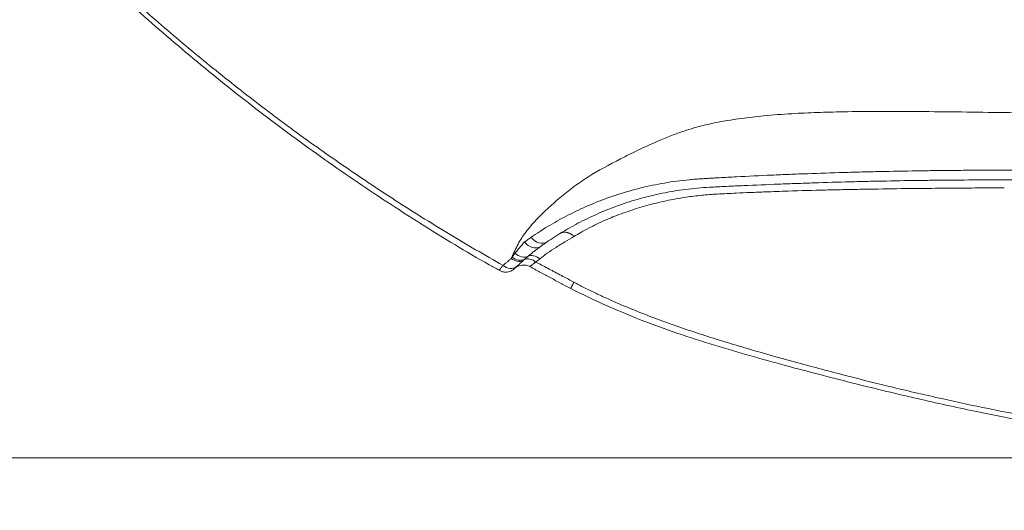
# Model space of a CAD drawing. Header units: millimetres. Extents: x -10 to 594, y 0 to 420.
# Tile 63 of 244: x 138.54 to 157.18, y 107.53 to 116.81. Entities that reach past the tile are written whole.
import ezdxf
from ezdxf.lldxf.tags import DXFTag

# ---------------------------------------------------------------- set-up
doc = ezdxf.new("R2010")
doc.units = ezdxf.units.MM
doc.layers.add('1', color=7, linetype='Continuous', true_color=0xffffff)
doc.styles.add('Calibri', font='txt')
tags = doc.linetypes.add('DASHED', pattern=[25.72, 12.86, -12.86]).pattern_tags.tags
tags[6:7] = [DXFTag(74, 4), DXFTag(75, 0), DXFTag(340, '0'), DXFTag(46, 0.0), DXFTag(50, 0.0), DXFTag(44, 0.0), DXFTag(45, 0.0)]
tags[4:5] = [DXFTag(74, 4), DXFTag(75, 0), DXFTag(340, '0'), DXFTag(46, 0.0), DXFTag(50, 0.0), DXFTag(44, 0.0), DXFTag(45, 0.0)]
doc.dimstyles.get("Standard").update_dxf_attribs({"dimtxt": 0.18, "dimasz": 0.18, "dimexe": 0.18, "dimexo": 0.0625, "dimgap": 0.09, "dimtad": 0, "dimtih": 1, "dimtoh": 1, "dimdec": 4, "dimzin": 0, "dimdsep": 46, "dimtxsty": 'Standard', "dimcen": 0.09, "dimadec": 0, "dimazin": 0, "dimtfac": 1, "dimtdec": 4, "dimtofl": 0, "dimtmove": 0, "dimatfit": 3, "dimfxl": 0, "dimtolj": 1, "dimtzin": 0, "dimarcsym": 0})

# ---------------------------------------------------------------- blocks, each defined once
blk = doc.blocks.new('_U1')
at = {"layer": '1', "color": 18, "lineweight": 13}
for p, q in [((127.756, 127.249), (103.652, 127.249)), ((105.652, 127.249), (105.652, 105.341)), ((276.788, 108.518), (103.652, 108.518))]:
    blk.add_line(p, q, dxfattribs=at)
at = {"layer": '1', "color": 18}
for points in [[(105.652, 127.249), (106.589, 123.749), (104.714, 123.749)], [(105.652, 108.518), (104.714, 112.018), (106.589, 112.018)]]:
    blk.add_solid(points, dxfattribs=at)
at = {"layer": '1', "color": 18, "linetype": 'Continuous', "lineweight": 13, "char_height": 3.5, "attachment_point": 7, "rotation": 90, "line_spacing_factor": 1.399613, "style": 'Calibri'}
for s, insert in [('\\fCalibri|b0|i0;\\W1.0000;0.37', (108.992, 94.546)), ('\\fCalibri|b0|i0;\\W1.0000;FWD TIE DOWN', (108.992, 55.756))]:
    blk.add_mtext(s, dxfattribs=dict(at, insert=insert))
blk = doc.blocks.new('_U5')
at = {"layer": '1', "color": 18, "lineweight": 13}
for p, q in [((130.423, 152.166), (67.065, 152.166)), ((69.065, 152.166), (69.065, 136.568)), ((69.065, 108.518), (69.065, 124.115)), ((276.788, 108.518), (67.065, 108.518))]:
    blk.add_line(p, q, dxfattribs=at)
at = {"layer": '1', "color": 18}
for points in [[(69.065, 152.166), (70.003, 148.666), (68.127, 148.666)], [(69.065, 108.518), (68.127, 112.018), (70.003, 112.018)]]:
    blk.add_solid(points, dxfattribs=at)
at = {"layer": '1', "color": 18, "linetype": 'Continuous', "lineweight": 13, "insert": (72.405, 125.773), "char_height": 3.5, "attachment_point": 7, "rotation": 90, "line_spacing_factor": 1.399613, "style": 'Calibri'}
blk.add_mtext('\\fCalibri|b0|i0;\\W1.0000;0.87', dxfattribs=at)
blk = doc.blocks.new('_U7')
at = {"layer": '1', "color": 18, "lineweight": 13}
for p, q in [((150.653, 146.176), (84.003, 146.176)), ((86.003, 146.176), (86.003, 105.175)), ((276.788, 108.518), (84.003, 108.518))]:
    blk.add_line(p, q, dxfattribs=at)
at = {"layer": '1', "color": 18}
for points in [[(86.003, 146.176), (86.941, 142.676), (85.065, 142.676)], [(86.003, 108.518), (85.065, 112.018), (86.941, 112.018)]]:
    blk.add_solid(points, dxfattribs=at)
at = {"layer": '1', "color": 18, "linetype": 'Continuous', "lineweight": 13, "char_height": 3.5, "attachment_point": 7, "rotation": 90, "line_spacing_factor": 1.399613, "style": 'Calibri'}
for s, insert in [('\\fCalibri|b0|i0;\\W1.0000;0.75', (89.343, 94.38)), ('\\fCalibri|b0|i0;\\W1.0000;BOW DEFLATED', (89.343, 55.922))]:
    blk.add_mtext(s, dxfattribs=dict(at, insert=insert))
blk = doc.blocks.new('_U8')
at = {"layer": '1', "color": 18, "lineweight": 13}
for p, q in [((209.046, 155.046), (47.065, 155.046)), ((49.065, 155.046), (49.065, 138.008)), ((49.065, 108.518), (49.065, 125.555)), ((276.788, 108.518), (47.065, 108.518))]:
    blk.add_line(p, q, dxfattribs=at)
at = {"layer": '1', "color": 18}
for points in [[(49.065, 155.046), (50.003, 151.546), (48.127, 151.546)], [(49.065, 108.518), (48.127, 112.018), (50.003, 112.018)]]:
    blk.add_solid(points, dxfattribs=at)
at = {"layer": '1', "color": 18, "linetype": 'Continuous', "lineweight": 13, "insert": (52.405, 127.213), "char_height": 3.5, "attachment_point": 7, "rotation": 90, "line_spacing_factor": 1.399613, "style": 'Calibri'}
blk.add_mtext('\\fCalibri|b0|i0;\\W1.0000;0.93', dxfattribs=at)
blk = doc.blocks.new('_U15')
at = {"layer": '1', "color": 18, "lineweight": 13}
for p, q in [((126.104, 132.088), (126.104, 74.479)), ((291.43, 114.789), (291.43, 74.479)), ((126.104, 76.479), (173.379, 76.479)), ((291.43, 76.479), (244.155, 76.479))]:
    blk.add_line(p, q, dxfattribs=at)
at = {"layer": '1', "color": 18}
for points in [[(126.104, 76.479), (129.604, 77.416), (129.604, 75.541)], [(291.43, 76.479), (287.93, 75.541), (287.93, 77.416)]]:
    blk.add_solid(points, dxfattribs=at)
at = {"layer": '1', "color": 18, "linetype": 'Continuous', "lineweight": 13, "char_height": 3.5, "attachment_point": 7, "line_spacing_factor": 1.399613, "style": 'Calibri'}
for s, insert in [('\\fCalibri|b0|i0;\\W1.0000;3.31', (175.065, 73.481)), ('\\fCalibri|b0|i0;\\W1.0000;DEFLATED TUBE LENGTH', (188.018, 73.481))]:
    blk.add_mtext(s, dxfattribs=dict(at, insert=insert))

msp = doc.modelspace()

# ---------------------------------------------------------------- linework, layer by layer
at = {"layer": '1', "color": 155, "linetype": 'DASHED', "lineweight": 13}
msp.add_line((147.894, 112.09), (147.917, 112.12), dxfattribs=at)
at = {"layer": '1', "color": 155, "linetype": 'Continuous', "lineweight": 18}
msp.add_arc((148.079, 111.92), 0.25, 61.0442, 132.7164, dxfattribs=at)
at = {"layer": '1', "color": 155, "linetype": 'Continuous', "lineweight": 13}
msp.add_ellipse((147.784, 112.328), major_axis=(0.165, -0.188), ratio=0.742837, start_param=4.965723, end_param=6.21859, dxfattribs=at)
for points, knots in [([(147.69, 112.163), (147.342, 112.359), (146.998, 112.559), (146.317, 112.971), (145.641, 113.393), (144.648, 114.057), (143.999, 114.519), (143.637, 114.785), (143.597, 114.814), (143.517, 114.874), (143.397, 114.963), (143.278, 115.053), (143.04, 115.234), (142.882, 115.355), (142.411, 115.723), (141.791, 116.224), (141.187, 116.742), (140.74, 117.138), (140.517, 117.338), (140.297, 117.541), (140.151, 117.676), (140.078, 117.744), (140.006, 117.813)], [0, 0, 0, 0, 0.125, 0.125, 0.25, 0.375, 0.5, 0.5, 0.515625, 0.515625, 0.53125, 0.5625, 0.5625, 0.625, 0.625, 0.75, 0.875, 0.875, 0.9375, 0.96875, 0.96875, 1, 1, 1, 1]), ([(202.531, 113.91), (202.346, 113.91), (201.739, 113.912), (200.516, 113.918), (198.219, 113.93), (195.062, 113.957), (191.222, 114.004), (187.341, 114.067), (183.457, 114.149), (179.613, 114.253), (176.457, 114.361), (173.985, 114.46), (171.585, 114.561), (168.67, 114.689), (165.275, 114.833), (161.985, 114.953), (159.3, 115.023), (157.437, 115.053), (156.36, 115.067), (155.58, 115.076), (154.831, 115.079), (154.195, 115.073), (153.635, 115.059), (153.134, 115.036), (152.654, 115), (152.06, 114.933), (151.522, 114.833), (151.105, 114.706), (150.863, 114.617), (150.627, 114.522), (150.323, 114.383), (149.885, 114.166), (149.463, 113.947), (149.083, 113.696), (148.824, 113.493), (148.585, 113.287), (148.365, 113.078), (148.198, 112.894), (148.082, 112.743), (148.004, 112.626), (147.941, 112.505), (147.888, 112.393), (147.856, 112.322), (147.844, 112.294)], [0, 0, 0, 0, 0.009368, 0.030758, 0.061978, 0.125695, 0.190782, 0.256699, 0.322812, 0.388471, 0.45307, 0.484822, 0.516159, 0.577487, 0.637089, 0.69545, 0.753663, 0.783261, 0.798307, 0.813588, 0.826911, 0.840471, 0.849639, 0.858899, 0.869288, 0.877624, 0.894118, 0.902377, 0.904989, 0.910623, 0.918835, 0.926993, 0.943262, 0.951423, 0.959334, 0.967171, 0.974904, 0.982539, 0.986609, 0.990101, 0.993855, 0.997585, 1, 1, 1, 1]), ([(156.925, 113.965), (156.807, 113.965), (156.69, 113.964), (156.455, 113.963), (156.338, 113.962), (156.104, 113.96), (155.987, 113.959), (155.812, 113.956), (155.754, 113.956), (155.637, 113.954), (155.579, 113.953), (155.288, 113.948), (154.941, 113.942), (154.595, 113.934), (154.364, 113.928), (154.249, 113.925), (153.905, 113.915), (153.677, 113.907), (153.336, 113.895), (153.223, 113.891), (152.997, 113.882), (152.885, 113.877), (152.549, 113.862), (152.327, 113.851), (152.053, 113.837), (151.999, 113.834), (151.89, 113.828), (151.836, 113.825), (151.754, 113.821), (151.727, 113.819), (151.673, 113.816), (151.647, 113.815), (151.606, 113.812), (151.593, 113.811), (151.566, 113.81), (151.553, 113.809), (151.512, 113.807), (151.486, 113.805), (151.459, 113.803)], [0, 0, 0, 0, 0.0625, 0.0625, 0.125, 0.125, 0.1875, 0.1875, 0.21875, 0.21875, 0.25, 0.25, 0.375, 0.4375, 0.4375, 0.5, 0.5, 0.625, 0.625, 0.6875, 0.6875, 0.75, 0.75, 0.875, 0.875, 0.90625, 0.90625, 0.9375, 0.9375, 0.953125, 0.953125, 0.96875, 0.96875, 0.976562, 0.976562, 0.984375, 0.984375, 1, 1, 1, 1]), ([(172.07, 113.652), (171.907, 113.659), (171.744, 113.666), (171.419, 113.68), (171.257, 113.687), (170.77, 113.706), (170.447, 113.719), (169.477, 113.756), (168.833, 113.778), (167.549, 113.819), (166.909, 113.838), (165.635, 113.871), (165, 113.886), (163.736, 113.912), (163.106, 113.923), (162.166, 113.937), (161.853, 113.941), (161.502, 113.945), (161.463, 113.946), (161.385, 113.946), (161.268, 113.948), (161.151, 113.949), (160.917, 113.951), (160.762, 113.953), (160.296, 113.957), (159.986, 113.959), (159.369, 113.963), (159.061, 113.964), (158.601, 113.966), (158.448, 113.966), (158.142, 113.967), (157.989, 113.967), (157.684, 113.967), (157.532, 113.967), (157.228, 113.966), (157.076, 113.966), (156.925, 113.965)], [0, 0, 0, 0, 0.03125, 0.03125, 0.0625, 0.0625, 0.125, 0.125, 0.25, 0.25, 0.375, 0.375, 0.5, 0.5, 0.625, 0.625, 0.6875, 0.6875, 0.695313, 0.695313, 0.703125, 0.71875, 0.71875, 0.75, 0.75, 0.8125, 0.8125, 0.875, 0.875, 0.90625, 0.90625, 0.9375, 0.9375, 0.96875, 0.96875, 1, 1, 1, 1]), ([(151.459, 113.803), (151.449, 113.803), (151.439, 113.802), (151.418, 113.801), (151.388, 113.799), (151.317, 113.794), (151.256, 113.789), (151.136, 113.777), (151.057, 113.768), (150.9, 113.748), (150.823, 113.736), (150.669, 113.709), (150.593, 113.695), (150.368, 113.648), (150.221, 113.611), (150.006, 113.55), (149.935, 113.528), (149.794, 113.483), (149.725, 113.459), (149.623, 113.422), (149.589, 113.409), (149.521, 113.383), (149.488, 113.37), (149.388, 113.33), (149.323, 113.303), (149.13, 113.218), (149.006, 113.158), (148.767, 113.033), (148.652, 112.969), (148.486, 112.869), (148.432, 112.835), (148.326, 112.766), (148.274, 112.731), (148.223, 112.697)], [0, 0, 0, 0, 0.007812, 0.007812, 0.015625, 0.03125, 0.0625, 0.0625, 0.125, 0.125, 0.1875, 0.1875, 0.25, 0.25, 0.375, 0.375, 0.4375, 0.4375, 0.5, 0.5, 0.53125, 0.53125, 0.5625, 0.5625, 0.625, 0.625, 0.75, 0.75, 0.875, 0.875, 0.9375, 0.9375, 1, 1, 1, 1]), ([(149.031, 112.71), (149.075, 112.736), (149.168, 112.791), (149.311, 112.869), (149.464, 112.945), (149.663, 113.037), (149.934, 113.147), (150.273, 113.26), (150.636, 113.358), (150.931, 113.418), (151.155, 113.454), (151.302, 113.474), (151.449, 113.49), (151.596, 113.504), (151.694, 113.51), (151.743, 113.513)], [0, 0, 0, 0, 0.05958, 0.125712, 0.185332, 0.251816, 0.369321, 0.503062, 0.63028, 0.758209, 0.807718, 0.856651, 0.905005, 0.952787, 1, 1, 1, 1]), ([(151.743, 113.513), (151.863, 113.519), (152.072, 113.53), (152.377, 113.543), (152.632, 113.553), (152.87, 113.562), (153.247, 113.576), (153.663, 113.587), (154.115, 113.597), (154.564, 113.605), (155.126, 113.615), (155.758, 113.621), (156.31, 113.626), (156.767, 113.629), (157.049, 113.631), (157.177, 113.632)], [0, 0, 0, 0, 0.067272, 0.116624, 0.170089, 0.20931, 0.250021, 0.380592, 0.440928, 0.500577, 0.629204, 0.751087, 0.847459, 0.930433, 1, 1, 1, 1]), ([(148.097, 112.606), (148.089, 112.597), (148.081, 112.589), (148.069, 112.576), (148.065, 112.572), (148.058, 112.563), (148.054, 112.559), (148.035, 112.537), (148.02, 112.519), (147.997, 112.493), (147.99, 112.484), (147.975, 112.465), (147.968, 112.456), (147.946, 112.429), (147.931, 112.41), (147.916, 112.392)], [0, 0, 0, 0, 0.125, 0.125, 0.1875, 0.1875, 0.25, 0.25, 0.5, 0.5, 0.625, 0.625, 0.75, 0.75, 1, 1, 1, 1]), ([(148.223, 112.697), (148.213, 112.689), (148.202, 112.682), (148.181, 112.667), (148.17, 112.659), (148.149, 112.644), (148.138, 112.636), (148.118, 112.621), (148.107, 112.613), (148.097, 112.606)], [0, 0, 0, 0, 0.25, 0.25, 0.5, 0.5, 0.75, 0.75, 1, 1, 1, 1]), ([(148.393, 112.516), (148.351, 112.49), (148.295, 112.485), (148.187, 112.518), (148.134, 112.556), (148.097, 112.606)], [0, 0, 0, 0, 0.5, 0.5, 1, 1, 1, 1]), ([(148.522, 112.607), (148.48, 112.578), (148.424, 112.572), (148.314, 112.605), (148.261, 112.644), (148.223, 112.697)], [0, 0, 0, 0, 0.5, 0.5, 1, 1, 1, 1]), ([(148.383, 112.285), (148.43, 112.321), (148.529, 112.398), (148.664, 112.486), (148.778, 112.557), (148.89, 112.626), (148.975, 112.676), (149.031, 112.71)], [0, 0, 0, 0, 0.23416, 0.494376, 0.625537, 0.748929, 1, 1, 1, 1]), ([(148.393, 112.516), (148.404, 112.523), (148.414, 112.531), (148.43, 112.543), (148.435, 112.546), (148.443, 112.552), (148.447, 112.555), (148.451, 112.558), (148.454, 112.56), (148.455, 112.561), (148.459, 112.563), (148.462, 112.565), (148.468, 112.569), (148.476, 112.575), (148.484, 112.58), (148.5, 112.592), (148.511, 112.599), (148.522, 112.607)], [0, 0, 0, 0, 0.25, 0.25, 0.375, 0.375, 0.4375, 0.46875, 0.46875, 0.5, 0.5, 0.5625, 0.5625, 0.625, 0.75, 0.75, 1, 1, 1, 1]), ([(148.162, 112.336), (148.127, 112.319), (148.084, 112.315), (147.997, 112.335), (147.953, 112.359), (147.916, 112.392)], [0, 0, 0, 0, 0.5, 0.5, 1, 1, 1, 1]), ([(148.162, 112.336), (148.181, 112.351), (148.2, 112.367), (148.239, 112.398), (148.258, 112.413), (148.296, 112.443), (148.316, 112.458), (148.345, 112.48), (148.354, 112.487), (148.374, 112.501), (148.383, 112.509), (148.393, 112.516)], [0, 0, 0, 0, 0.25, 0.25, 0.5, 0.5, 0.75, 0.75, 0.875, 0.875, 1, 1, 1, 1]), ([(147.844, 112.294), (147.838, 112.289), (147.831, 112.283), (147.819, 112.272), (147.806, 112.261), (147.787, 112.244), (147.774, 112.234), (147.762, 112.223), (147.755, 112.217), (147.742, 112.206), (147.735, 112.201), (147.716, 112.185), (147.703, 112.174), (147.69, 112.163)], [0, 0, 0, 0, 0.125, 0.125, 0.25, 0.375, 0.5, 0.5, 0.625, 0.625, 0.75, 0.75, 1, 1, 1, 1]), ([(148.068, 112.252), (148.036, 112.238), (147.998, 112.235), (147.919, 112.249), (147.879, 112.268), (147.844, 112.294)], [0, 0, 0, 0, 0.5, 0.5, 1, 1, 1, 1]), ([(148.09, 112.273), (148.058, 112.259), (148.018, 112.255), (147.938, 112.271), (147.897, 112.29), (147.861, 112.317)], [0, 0, 0, 0, 0.5, 0.5, 1, 1, 1, 1]), ([(148.313, 112.226), (148.278, 112.253), (148.238, 112.273), (148.16, 112.29), (148.122, 112.287), (148.09, 112.273)], [0, 0, 0, 0, 0.5, 0.5, 1, 1, 1, 1]), ([(148.162, 112.336), (148.193, 112.35), (148.23, 112.352), (148.308, 112.335), (148.348, 112.314), (148.383, 112.285)], [0, 0, 0, 0, 0.5, 0.5, 1, 1, 1, 1]), ([(148.2, 112.139), (148.2, 112.139), (148.2, 112.139), (148.2, 112.139), (148.201, 112.139), (148.201, 112.139), (148.202, 112.14), (148.202, 112.14), (148.203, 112.141), (148.205, 112.143), (148.21, 112.147), (148.213, 112.15), (148.22, 112.156), (148.224, 112.159), (148.23, 112.164), (148.231, 112.165), (148.233, 112.167), (148.235, 112.168), (148.239, 112.172), (148.241, 112.174), (148.25, 112.181), (148.257, 112.186), (148.271, 112.196), (148.279, 112.202), (148.291, 112.211), (148.297, 112.215), (148.305, 112.22), (148.309, 112.223), (148.311, 112.224), (148.312, 112.225), (148.313, 112.225), (148.313, 112.225), (148.313, 112.226), (148.313, 112.226), (148.313, 112.226)], [0, 0, 0, 0, 0.000125, 0.000125, 0.062617, 0.093863, 0.093863, 0.125109, 0.125109, 0.250094, 0.250094, 0.375078, 0.375078, 0.500062, 0.500062, 0.531309, 0.531309, 0.562555, 0.562555, 0.625047, 0.625047, 0.750031, 0.750031, 0.875016, 0.875016, 0.937508, 0.968754, 0.984377, 0.992188, 0.996094, 0.998047, 0.999024, 0.999024, 1, 1, 1, 1]), ([(149.031, 111.844), (148.962, 111.881), (148.815, 111.959), (148.592, 112.077), (148.422, 112.168), (148.33, 112.217), (148.313, 112.226)], [0, 0, 0, 0, 0.289098, 0.616022, 0.929362, 1, 1, 1, 1]), ([(147.69, 112.163), (147.684, 112.155), (147.678, 112.148), (147.671, 112.14), (147.67, 112.138), (147.667, 112.135), (147.666, 112.133), (147.662, 112.129), (147.66, 112.125), (147.653, 112.117), (147.644, 112.106), (147.637, 112.097), (147.632, 112.091), (147.63, 112.088), (147.628, 112.085), (147.627, 112.084), (147.626, 112.083), (147.623, 112.079), (147.621, 112.076), (147.618, 112.072), (147.616, 112.069), (147.615, 112.068), (147.615, 112.068)], [0, 0, 0, 0, 0.125016, 0.125016, 0.15627, 0.15627, 0.187523, 0.187523, 0.250031, 0.250031, 0.375047, 0.500063, 0.500063, 0.56257, 0.593824, 0.593824, 0.625078, 0.625078, 0.750094, 0.750094, 0.875109, 1, 1, 1, 1]), ([(177.531, 108.621), (177.441, 108.622), (177.249, 108.626), (176.943, 108.628), (176.665, 108.629), (176.399, 108.629), (176.094, 108.629), (175.55, 108.628), (174.791, 108.625), (173.581, 108.616), (172.069, 108.601), (170.264, 108.581), (168.76, 108.567), (167.557, 108.562), (166.354, 108.562), (164.849, 108.573), (163.341, 108.621), (162.287, 108.69), (161.787, 108.733), (161.486, 108.763), (161.017, 108.81), (160.316, 108.889), (159.397, 109.009), (158.523, 109.143), (157.335, 109.352), (156.158, 109.597), (154.982, 109.873), (154.091, 110.097), (153.232, 110.326), (152.361, 110.571), (151.511, 110.829), (150.663, 111.118), (150.037, 111.367), (149.63, 111.548), (149.423, 111.645), (149.226, 111.742), (149.093, 111.811), (149.031, 111.844)], [0, 0, 0, 0, 0.009337, 0.019881, 0.031637, 0.038059, 0.047421, 0.063187, 0.094383, 0.126064, 0.188776, 0.251477, 0.314205, 0.345575, 0.376942, 0.439614, 0.502135, 0.533352, 0.548955, 0.554017, 0.564554, 0.597764, 0.626904, 0.660381, 0.689224, 0.751626, 0.784653, 0.814124, 0.846605, 0.8766, 0.907628, 0.938488, 0.969185, 0.977268, 0.984532, 0.992772, 1, 1, 1, 1])]:
    msp.add_open_spline(points, degree=3, knots=knots, dxfattribs=at)
at = {"layer": '1', "color": 155, "linetype": 'Continuous', "lineweight": 18}
for points, knots in [([(139.956, 117.747), (140.014, 117.691), (140.434, 117.282), (141.251, 116.559), (142.412, 115.587), (143.614, 114.663), (144.851, 113.78), (146.124, 112.951), (147.049, 112.383), (147.554, 112.105), (147.617, 112.071)], [0, 0, 0, 0, 0.025452, 0.184042, 0.342067, 0.500694, 0.659768, 0.818898, 0.977547, 1, 1, 1, 1]), ([(151.601, 113.643), (151.628, 113.644), (151.655, 113.645), (151.708, 113.648), (151.735, 113.649), (151.788, 113.652), (151.815, 113.653), (151.868, 113.656), (151.895, 113.657), (151.976, 113.661), (152.03, 113.664), (152.138, 113.669), (152.192, 113.671), (152.464, 113.683), (152.685, 113.692), (153.018, 113.705), (153.129, 113.709), (153.353, 113.717), (153.466, 113.721), (153.804, 113.732), (154.031, 113.739), (154.372, 113.748), (154.487, 113.75), (154.715, 113.756), (154.83, 113.758), (155.174, 113.765), (155.461, 113.77), (155.75, 113.773), (155.865, 113.775), (155.923, 113.775), (156.097, 113.777), (156.213, 113.778), (156.561, 113.78), (156.794, 113.781), (157.027, 113.781)], [0, 0, 0, 0, 0.015625, 0.015625, 0.03125, 0.03125, 0.046875, 0.046875, 0.0625, 0.0625, 0.09375, 0.09375, 0.125, 0.125, 0.25, 0.25, 0.3125, 0.3125, 0.375, 0.375, 0.5, 0.5, 0.5625, 0.5625, 0.625, 0.625, 0.75, 0.78125, 0.78125, 0.8125, 0.8125, 0.875, 0.875, 1, 1, 1, 1]), ([(157.027, 113.781), (157.178, 113.781), (157.33, 113.781), (157.633, 113.781), (157.784, 113.781), (158.24, 113.78), (158.545, 113.778), (159.156, 113.775), (159.463, 113.773), (160.078, 113.768), (160.387, 113.766), (160.851, 113.761), (161.083, 113.758), (161.355, 113.755), (161.471, 113.753), (161.549, 113.752), (161.588, 113.752), (161.938, 113.747), (162.249, 113.742), (163.187, 113.727), (164.441, 113.703), (165.706, 113.672), (166.976, 113.637), (167.613, 113.617), (168.892, 113.574), (169.534, 113.551), (170.5, 113.513), (170.823, 113.5), (171.307, 113.48), (171.469, 113.473), (171.793, 113.459), (171.955, 113.452), (172.117, 113.444)], [0, 0, 0, 0, 0.03125, 0.03125, 0.0625, 0.0625, 0.125, 0.125, 0.1875, 0.1875, 0.25, 0.25, 0.28125, 0.296875, 0.304688, 0.304688, 0.3125, 0.3125, 0.375, 0.375, 0.5, 0.625, 0.625, 0.75, 0.75, 0.875, 0.875, 0.9375, 0.9375, 0.96875, 0.96875, 1, 1, 1, 1]), ([(148.522, 112.607), (148.618, 112.672), (148.719, 112.737), (148.928, 112.862), (149.037, 112.923), (149.264, 113.04), (149.382, 113.096), (149.565, 113.176), (149.627, 113.202), (149.721, 113.239), (149.753, 113.252), (149.818, 113.276), (149.85, 113.288), (149.947, 113.323), (150.013, 113.345), (150.147, 113.388), (150.214, 113.408), (150.42, 113.465), (150.56, 113.499), (150.775, 113.543), (150.847, 113.557), (150.994, 113.581), (151.068, 113.592), (151.217, 113.611), (151.293, 113.62), (151.446, 113.633), (151.523, 113.639), (151.601, 113.643)], [0, 0, 0, 0, 0.125, 0.125, 0.25, 0.25, 0.375, 0.375, 0.4375, 0.4375, 0.46875, 0.46875, 0.5, 0.5, 0.5625, 0.5625, 0.625, 0.625, 0.75, 0.75, 0.8125, 0.8125, 0.875, 0.875, 0.9375, 0.9375, 1, 1, 1, 1]), ([(147.939, 112.133), (147.944, 112.137), (147.953, 112.146), (147.963, 112.155), (147.977, 112.168), (147.988, 112.178), (148.009, 112.198), (148.02, 112.208), (148.043, 112.23), (148.055, 112.241), (148.068, 112.252)], [0, 0, 0, 0, 0.125, 0.25, 0.25, 0.5, 0.5, 0.75, 0.75, 1, 1, 1, 1]), ([(148.313, 112.226), (148.313, 112.226), (148.313, 112.226), (148.313, 112.225), (148.313, 112.225), (148.312, 112.225), (148.311, 112.224), (148.309, 112.223), (148.305, 112.22), (148.3, 112.216), (148.295, 112.213), (148.291, 112.211), (148.289, 112.209), (148.278, 112.202), (148.271, 112.196), (148.257, 112.186), (148.25, 112.181), (148.238, 112.171), (148.233, 112.167), (148.227, 112.162), (148.225, 112.161), (148.224, 112.159), (148.223, 112.158), (148.222, 112.158), (148.22, 112.156), (148.218, 112.154), (148.213, 112.15), (148.207, 112.145), (148.203, 112.141), (148.201, 112.139), (148.2, 112.139), (148.2, 112.139)], [0, 0, 0, 0, 0.000977, 0.000977, 0.001953, 0.003907, 0.007813, 0.015627, 0.031254, 0.062508, 0.093762, 0.093762, 0.125016, 0.125016, 0.250031, 0.250031, 0.375047, 0.375047, 0.500063, 0.500063, 0.531316, 0.546943, 0.546943, 0.56257, 0.56257, 0.625078, 0.625078, 0.750094, 0.875109, 0.875109, 1, 1, 1, 1]), ([(147.617, 112.071), (147.632, 112.06), (147.669, 112.042), (147.73, 112.033), (147.788, 112.039), (147.834, 112.053), (147.868, 112.071), (147.891, 112.088), (147.904, 112.098), (147.909, 112.103), (147.91, 112.104)], [0, 0, 0, 0, 0.172554, 0.38813, 0.569953, 0.722175, 0.844338, 0.93436, 0.990925, 1, 1, 1, 1]), ([(147.909, 112.103), (147.909, 112.103), (147.909, 112.103), (147.911, 112.105), (147.912, 112.106), (147.913, 112.108), (147.914, 112.108), (147.915, 112.109), (147.916, 112.11), (147.919, 112.113), (147.922, 112.116), (147.927, 112.121), (147.928, 112.122), (147.93, 112.124), (147.931, 112.125), (147.934, 112.128), (147.937, 112.13), (147.939, 112.133)], [0, 0, 0, 0, 0.25, 0.25, 0.375, 0.375, 0.4375, 0.4375, 0.5, 0.5, 0.75, 0.75, 0.8125, 0.8125, 0.875, 0.875, 1, 1, 1, 1]), ([(148.97, 111.726), (149.435, 111.492), (150.355, 111.08), (151.753, 110.622), (153.083, 110.251), (154.335, 109.925), (155.504, 109.643), (156.587, 109.404), (157.612, 109.2), (158.573, 109.032), (159.463, 108.898), (160.245, 108.796), (160.966, 108.714), (161.78, 108.63), (162.784, 108.548), (164.025, 108.477), (165.445, 108.423), (167.044, 108.383), (168.809, 108.351), (170.739, 108.33), (172.836, 108.315), (175.119, 108.31), (176.703, 108.302), (177.527, 108.297)], [0, 0, 0, 0, 0.053735, 0.104312, 0.151993, 0.196679, 0.238143, 0.276398, 0.311455, 0.346325, 0.377347, 0.404532, 0.427972, 0.452491, 0.489225, 0.532116, 0.581148, 0.636316, 0.697604, 0.763802, 0.83608, 0.914684, 1, 1, 1, 1])]:
    msp.add_open_spline(points, degree=3, knots=knots, dxfattribs=at)
at = {"layer": '1', "color": 155, "linetype": 'DASHED', "lineweight": 13}
msp.add_open_spline([(151.601, 113.643), (151.601, 113.643), (151.602, 113.643), (151.603, 113.643)], degree=3, dxfattribs=at)
at = {"layer": '1', "color": 155, "linetype": 'Continuous', "lineweight": 13}
for points, weights, degree in [([(148.778, 112.772), (148.894, 112.843), (149.031, 112.71)], [1, 0.82161606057, 1], 2), ([(148.97, 111.726), (149.031, 111.844)], [0.878308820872, 1], 1)]:
    msp.add_rational_spline(points, weights, degree=degree, dxfattribs=at)
for points in [[(147.916, 112.392), (147.898, 112.367), (147.879, 112.343), (147.861, 112.317)], [(147.861, 112.317), (147.855, 112.31), (147.849, 112.302), (147.844, 112.294)], [(148.068, 112.252), (148.075, 112.259), (148.083, 112.266), (148.09, 112.273)], [(148.09, 112.273), (148.114, 112.295), (148.137, 112.316), (148.162, 112.336)], [(148.313, 112.226), (148.336, 112.246), (148.359, 112.266), (148.383, 112.285)]]:
    msp.add_open_spline(points, degree=3, dxfattribs=at)
at = {"layer": '1', "color": 155, "linetype": 'Continuous', "lineweight": 18}
msp.add_open_spline([(148.196, 112.141), (148.58, 111.929), (148.97, 111.726)], degree=2, dxfattribs=at)

# ---------------------------------------------------------------- dimensions: what is measured, and where the dimension line sits
at = {"layer": '1', "color": 18, "linetype": 'Continuous', "lineweight": 13}
for base, p1, picture, middle in [((49.065, 108.518), (209.046, 155.046), '_U8', (49.065, 131.782)), ((69.065, 108.518), (130.423, 152.166), '_U5', (69.065, 130.342))]:
    dim = msp.add_linear_dim(base=base, p1=p1, p2=(276.788, 108.518), angle=90, dimstyle='Standard', override={"dimtxt": 3.5, "dimasz": 3.5, "dimexe": 2, "dimexo": 0, "dimgap": 1.5, "dimtih": 0, "dimtoh": 0, "dimdec": 2, "dimlfac": 0.02, "dimdsep": 46, "dimlunit": 2, "dimtxsty": 'Calibri', "dimsah": 1, "dimse1": 0, "dimse2": 0, "dimsd1": 0, "dimsd2": 0, "dimclrd": 18, "dimclre": 18, "dimclrt": 18, "dimtol": 0, "dimtm": -0.1, "dimtfac": 1, "dimtdec": 2, "dimtofl": 1, "dimtmove": 0, "dimlwd": 13, "dimlwe": 13}, dxfattribs=at)
    dim.commit()
    dim.dimension.update_dxf_attribs({"geometry": picture, "text_midpoint": middle, "dimtype": 160})
for base, p1, text, picture, middle in [((86.003, 108.518), (150.653, 146.176), '\\fCalibri|b0|i0;\\C18;{\\H1.00x;\\fCalibri|b0|i0;BOW DEFLATED\\fCalibri|b0|i0;}\\C18; <> ', '_U7', (86.003, 79.72)), ((105.652, 108.518), (129.256, 127.249), '\\fCalibri|b0|i0;\\C18;{\\H1.00x;\\fCalibri|b0|i0;FWD TIE DOWN\\fCalibri|b0|i0;}\\C18; <> ', '_U1', (105.652, 79.72))]:
    dim = msp.add_linear_dim(base=base, p1=p1, p2=(276.788, 108.518), angle=90, text=text, dimstyle='Standard', override={"dimtxt": 3.5, "dimasz": 3.5, "dimexe": 2, "dimexo": 0, "dimgap": 1.5, "dimtih": 0, "dimtoh": 0, "dimdec": 2, "dimlfac": 0.02, "dimdsep": 46, "dimlunit": 2, "dimtxsty": 'Calibri', "dimsah": 1, "dimse1": 0, "dimse2": 0, "dimsd1": 0, "dimsd2": 0, "dimclrd": 18, "dimclre": 18, "dimclrt": 18, "dimtol": 0, "dimtm": -0.1, "dimtfac": 1, "dimtdec": 2, "dimtofl": 1, "dimtmove": 0, "dimlwd": 13, "dimlwe": 13}, dxfattribs=at)
    dim.commit()
    dim.dimension.update_dxf_attribs({"geometry": picture, "text_midpoint": middle, "dimtype": 160})
dim = msp.add_linear_dim(base=(291.43, 76.479), p1=(126.104, 132.088), p2=(291.43, 114.789), text=' <> \\fCalibri|b0|i0;\\C18;{\\H1.00x;\\fCalibri|b0|i0;DEFLATED TUBE LENGTH\\fCalibri|b0|i0;}\\C18;', dimstyle='Standard', override={"dimtxt": 3.5, "dimasz": 3.5, "dimexe": 2, "dimexo": 0, "dimgap": 1.5, "dimtih": 0, "dimtoh": 0, "dimdec": 2, "dimlfac": 0.02, "dimdsep": 46, "dimlunit": 2, "dimtxsty": 'Calibri', "dimsah": 1, "dimse1": 0, "dimse2": 0, "dimsd1": 0, "dimsd2": 0, "dimclrd": 18, "dimclre": 18, "dimclrt": 18, "dimtol": 0, "dimtm": -0.1, "dimtfac": 1, "dimtdec": 2, "dimtofl": 1, "dimtmove": 0, "dimlwd": 13, "dimlwe": 13}, dxfattribs=at)
dim.commit()
dim.dimension.update_dxf_attribs({"geometry": '_U15', "text_midpoint": (208.767, 76.479), "dimtype": 160})

doc.saveas('drawing.dxf')
